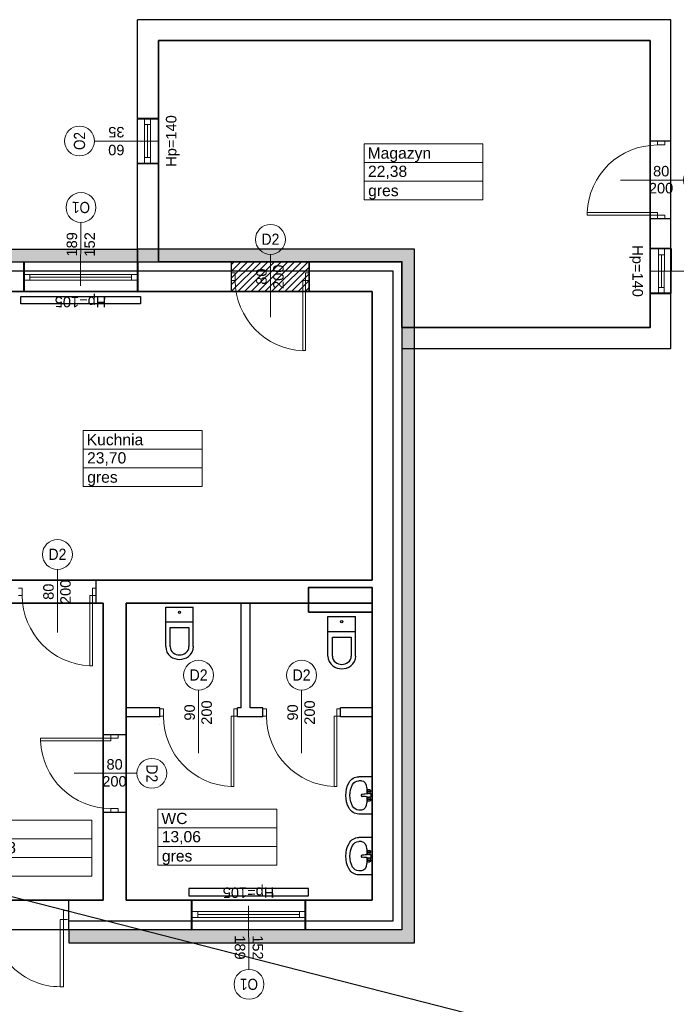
# Model space of a CAD drawing. Header units: millimetres. Extents: x -94648 to 68781, y -29623 to 11990.
# Tile 125 of 181: x 13471 to 14349, y -6382 to -5065. Entities that reach past the tile are written whole.
import ezdxf
from ezdxf.enums import TextEntityAlignment as Align

# ---------------------------------------------------------------- set-up
doc = ezdxf.new("R2010")
doc.units = ezdxf.units.MM
doc.linetypes.add('BUD', pattern=[0])
for name, color, linetype, lineweight in [('-DRZWI I OKNA', 4, 'Continuous', 5), ('A_POWTARZALNE$0$A21_DRZWI_OKNA', 153, 'Continuous', 15), ('A_POWTARZALNE$0$A30_OPIS_POM', 2, 'Continuous', 18), ('A_POWTARZALNE$0$DRZWI OPIS', 2, 'Continuous', 15), ('A_POWTARZALNE$0$OKNA OPIS', 153, 'Continuous', 20), ('A_POWTARZALNE$0$opisy drzwi okien', 3, 'Continuous', 15), ('K2', 35, 'Continuous', 35), ('Ściany', 7, 'Continuous', 40)]:
    doc.layers.add(name, color=color, linetype=linetype, lineweight=lineweight)
doc.layers.add('Area', color=6, linetype='Continuous', lineweight=35, plot=False)
doc.layers.add('HATCH', color=204, linetype='Continuous')
doc.layers.add('Sanitarne', color=2, linetype='Continuous')
doc.styles.add('A_POWTARZALNE$0$Arial', font='arial.ttf')
doc.styles.add('A_POWTARZALNE$0$ISO', font='arial.ttf')
doc.linetypes.add('TRACKS', pattern='A,3.81,[130,ltypeshp.shx,S=6.35,R=0,X=0,Y=0],3.81', length=7.62)

# ---------------------------------------------------------------- blocks, each defined once
blk = doc.blocks.new('A_POWTARZALNE$0$znak okna')
at = {"color": 8, "linetype": 'Continuous'}
blk.add_line((0, -85), (0, 0), dxfattribs=at)
at = {"layer": 'A_POWTARZALNE$0$opisy drzwi okien', "color": 8}
blk.add_circle((0, -105), 20, dxfattribs=at)
at = {"color": 8, "style": 'A_POWTARZALNE$0$ISO'}
for tag, rotation, p in [('HP', 360, (0, 5.5)), ('SO', 90, (-5, -50.3)), ('HO', 90, (18.8, -50.3))]:
    blk.add_attdef(tag, text='', height=14, rotation=rotation, dxfattribs=at).set_placement(p, align=Align.CENTER)
at = {"layer": 'A_POWTARZALNE$0$opisy drzwi okien', "color": 8, "style": 'A_POWTARZALNE$0$ISO', "width": 0.7927}
blk.add_attdef('OX', text='', height=15, dxfattribs=at).set_placement((-12, -112.5), (12, -112.5), align=Align.FIT)
blk = doc.blocks.new('A_POWTARZALNE$0$drzwi 145')
at = {"color": 8}
for p, q in [((-47.8, 94.4), (-47.8, 99.9)), ((-35.8, 94.4), (-47.8, 94.4)), ((-35.8, 99.9), (-35.8, 94.4)), ((-35.8, 94.4), (54.2, 94.4)), ((-35.8, 90), (-35.8, 94.4)), ((54.2, 90), (54.2, 94.4)), ((54.2, 90), (-35.8, 90)), ((-0.4, 0), (-79.7, 0)), ((-0.6, -35.2), (-35.8, -35.2)), ((-35.8, -35.2), (-35.8, -39.6)), ((-0.6, -39.6), (-0.6, -35.2)), ((-35.8, -39.6), (-47.8, -39.6)), ((-47.8, -39.6), (-47.8, -45.1)), ((-35.8, -45.1), (-35.8, -39.6)), ((-35.8, -39.6), (-0.6, -39.6))]:
    blk.add_line(p, q, dxfattribs=at)
for centre, radius, start, end in [((-35.7, 89.8), 89.8, 269.9239, 0.1174), ((-35.9, -35.2), 35.2, 0.0351, 89.9152)]:
    blk.add_arc(centre, radius, start, end, dxfattribs=at)
blk = doc.blocks.new('A_POWTARZALNE$0$drzwi 104 mur')
at = {"color": 8, "linetype": 'Continuous'}
for p, q in [((0.1, 47), (-93.8, 47)), ((-93.8, 43.5), (-93.8, 47)), ((0.1, 43.5), (-93.8, 43.5)), ((0.1, 47), (0.1, 52)), ((10.1, 47), (0.1, 47)), ((0.1, 43.5), (0.1, 47)), ((10.1, 52), (10.1, 47)), ((24.7, 0), (-24.7, 0)), ((10.1, -47), (0.1, -47)), ((0.1, -47), (0.1, -52)), ((10.1, -52), (10.1, -47))]:
    blk.add_line(p, q, dxfattribs=at)
blk.add_arc((0.1, 47), 94, 182.1338, 270, dxfattribs=at)
blk = doc.blocks.new('A_POWTARZALNE$0$znak drzwi')
at = {"color": 8, "linetype": 'ByBlock'}
blk.add_line((0, 84.2), (0, 0), dxfattribs=at)
at = {"layer": 'A_POWTARZALNE$0$opisy drzwi okien', "color": 8}
blk.add_circle((0, 104.2), 20, dxfattribs=at)
at = {"color": 8, "linetype": 'ByBlock', "style": 'A_POWTARZALNE$0$ISO'}
for tag, p in [('S', (-5, 54.2)), ('H', (17.7, 54.2))]:
    blk.add_attdef(tag, text='', height=14, rotation=90, dxfattribs=at).set_placement(p, align=Align.CENTER)
at = {"layer": 'A_POWTARZALNE$0$opisy drzwi okien', "color": 8, "style": 'A_POWTARZALNE$0$ISO', "width": 0.824464}
blk.add_attdef('DX', text='', height=15, dxfattribs=at).set_placement((-12, 96.7), (12, 96.7), align=Align.FIT)
blk = doc.blocks.new('A_POWTARZALNE$0$ddd')
at = {"color": 8}
for p, q in [((2946.6, 2004.6), (2946.6, 1929.6)), ((2946.6, 2004.6), (3105.6, 2004.6)), ((3105.6, 2004.6), (3105.6, 1929.6)), ((2946.6, 1979.6), (3105.6, 1979.6)), ((2946.6, 1954.6), (3105.6, 1954.6)), ((2946.6, 1929.6), (3105.6, 1929.6))]:
    blk.add_line(p, q, dxfattribs=at)
at = {"color": 8, "style": 'A_POWTARZALNE$0$Arial'}
for tag, p in [('NAZWA_POMIESZCZENIA', (2951.3, 1984.7)), ('POWIERZCHNIA', (2951.8, 1960.3)), ('RODZAJ_POSADZKI', (2952, 1934.5))]:
    blk.add_attdef(tag, p, '', height=15, dxfattribs=at)
blk = doc.blocks.new('A$C53951A9D')
at = {"layer": 'Sanitarne', "color": 8}
for p, q in [((0, 500), (178, 500)), ((0, 500), (0, 0)), ((143, 446), (178, 446)), ((18, 274), (17, 274)), ((17, 274), (17, 273)), ((18, 274), (17, 274)), ((17, 274), (17, 273)), ((17, 273), (17, 273)), ((17, 273), (17, 272)), ((17, 273), (17, 273)), ((17, 273), (17, 272)), ((17, 272), (17, 228)), ((19, 317), (18, 315)), ((18, 315), (18, 313)), ((18, 313), (18, 311)), ((30, 278), (18, 311)), ((18, 311), (19, 309)), ((30, 278), (18, 311)), ((19, 275), (18, 275)), ((18, 275), (18, 274)), ((19, 275), (18, 275)), ((18, 275), (18, 274)), ((18, 274), (18, 274)), ((18, 274), (18, 274)), ((19, 317), (23, 322)), ((19, 309), (21, 307)), ((20, 275), (19, 275)), ((19, 275), (19, 275)), ((20, 275), (19, 275)), ((19, 275), (19, 275)), ((32, 275), (20, 275)), ((21, 307), (23, 306)), ((24, 324), (23, 322)), ((23, 306), (26, 304)), ((26, 325), (24, 324)), ((29, 326), (26, 325)), ((26, 304), (30, 303)), ((32, 327), (29, 326)), ((30, 303), (34, 302)), ((30, 278), (31, 277)), ((30, 278), (31, 277)), ((31, 277), (31, 276)), ((31, 277), (31, 276)), ((31, 276), (33, 275)), ((31, 276), (33, 275)), ((35, 328), (32, 327)), ((32, 275), (32, 275)), ((33, 275), (34, 274)), ((33, 275), (34, 274)), ((34, 302), (38, 301)), ((34, 274), (36, 273)), ((34, 274), (36, 273)), ((38, 328), (35, 328)), ((36, 273), (38, 273)), ((36, 273), (38, 273)), ((42, 329), (38, 328)), ((38, 301), (42, 301)), ((38, 273), (40, 273)), ((38, 273), (40, 273)), ((40, 273), (42, 273)), ((40, 273), (42, 273)), ((45, 328), (42, 329)), ((42, 301), (46, 301)), ((42, 273), (44, 273)), ((42, 273), (44, 273)), ((44, 273), (46, 273)), ((44, 273), (46, 273)), ((49, 328), (45, 328)), ((46, 301), (50, 302)), ((46, 273), (48, 273)), ((46, 273), (48, 273)), ((48, 273), (50, 274)), ((48, 273), (50, 274)), ((52, 327), (49, 328)), ((50, 302), (54, 303)), ((50, 274), (51, 275)), ((50, 274), (51, 275)), ((51, 275), (52, 276)), ((51, 275), (52, 276)), ((55, 326), (52, 327)), ((52, 276), (53, 277)), ((54, 275), (52, 275)), ((52, 275), (52, 275)), ((53, 277), (54, 278)), ((54, 278), (65, 311)), ((54, 303), (57, 304)), ((54, 275), (54, 275)), ((55, 275), (54, 275)), ((54, 275), (54, 275)), ((57, 325), (55, 326)), ((55, 275), (62, 272)), ((59, 324), (57, 325)), ((57, 304), (60, 306)), ((61, 322), (59, 324)), ((60, 306), (63, 307)), ((64, 317), (61, 322)), ((61, 272), (73, 269)), ((63, 307), (64, 309)), ((65, 315), (64, 317)), ((64, 309), (65, 311)), ((66, 313), (65, 315)), ((65, 311), (66, 313)), ((72, 349), (72, 270)), ((73, 269), (90, 267)), ((90, 267), (111, 265)), ((111, 265), (134, 263)), ((17, 228), (17, 227)), ((17, 228), (17, 227)), ((17, 227), (17, 227)), ((17, 227), (17, 227)), ((17, 227), (18, 226)), ((17, 227), (17, 227)), ((17, 227), (17, 227)), ((17, 227), (18, 226)), ((18, 226), (18, 226)), ((18, 226), (18, 225)), ((18, 226), (18, 226)), ((18, 226), (18, 225)), ((18, 225), (19, 225)), ((18, 225), (19, 225)), ((30, 222), (18, 189)), ((19, 191), (18, 189)), ((19, 191), (18, 189)), ((18, 189), (18, 187)), ((18, 187), (18, 185)), ((18, 185), (19, 183)), ((19, 225), (19, 225)), ((19, 225), (20, 225)), ((19, 225), (19, 225)), ((19, 225), (20, 225)), ((21, 193), (19, 191)), ((21, 193), (19, 191)), ((19, 183), (23, 178)), ((20, 225), (32, 225)), ((23, 194), (21, 193)), ((23, 194), (21, 193)), ((26, 196), (23, 194)), ((26, 196), (23, 194)), ((23, 178), (24, 177)), ((24, 177), (26, 175)), ((30, 197), (26, 196)), ((30, 197), (26, 196)), ((26, 175), (29, 174)), ((29, 174), (32, 173)), ((31, 223), (30, 222)), ((31, 223), (30, 222)), ((34, 198), (30, 197)), ((34, 198), (30, 197)), ((33, 225), (31, 224)), ((33, 225), (31, 224)), ((31, 224), (31, 223)), ((31, 224), (31, 223)), ((32, 225), (32, 225)), ((32, 173), (35, 172)), ((34, 226), (33, 225)), ((34, 226), (33, 225)), ((36, 227), (34, 226)), ((36, 227), (34, 226)), ((38, 199), (34, 198)), ((38, 199), (34, 198)), ((35, 172), (38, 172)), ((38, 227), (36, 227)), ((38, 227), (36, 227)), ((40, 227), (38, 227)), ((40, 227), (38, 227)), ((42, 199), (38, 199)), ((42, 199), (38, 199)), ((38, 172), (42, 172)), ((42, 227), (40, 227)), ((42, 227), (40, 227)), ((44, 227), (42, 227)), ((44, 227), (42, 227)), ((46, 199), (42, 199)), ((46, 199), (42, 199)), ((42, 172), (45, 172)), ((46, 227), (44, 227)), ((46, 227), (44, 227)), ((45, 172), (49, 172)), ((48, 227), (46, 227)), ((48, 227), (46, 227)), ((50, 198), (46, 199)), ((50, 198), (46, 199)), ((50, 226), (48, 227)), ((50, 226), (48, 227)), ((49, 172), (52, 173)), ((51, 225), (50, 226)), ((51, 225), (50, 226)), ((54, 197), (50, 198)), ((54, 197), (50, 198)), ((52, 224), (51, 225)), ((52, 224), (51, 225)), ((52, 225), (54, 225)), ((52, 225), (54, 225)), ((52, 225), (52, 225)), ((53, 223), (52, 224)), ((53, 223), (52, 224)), ((52, 173), (55, 174)), ((54, 222), (53, 223)), ((54, 222), (53, 223)), ((54, 225), (54, 225)), ((54, 225), (55, 225)), ((54, 225), (54, 225)), ((54, 225), (55, 225)), ((54, 222), (65, 189)), ((57, 196), (54, 197)), ((57, 196), (54, 197)), ((55, 225), (62, 228)), ((55, 225), (62, 228)), ((55, 174), (57, 175)), ((60, 194), (57, 196)), ((60, 194), (57, 196)), ((57, 175), (59, 177)), ((59, 177), (61, 178)), ((63, 193), (60, 194)), ((61, 228), (73, 231)), ((64, 183), (61, 178)), ((64, 191), (63, 193)), ((65, 189), (64, 191)), ((64, 183), (65, 185)), ((66, 187), (65, 189)), ((65, 185), (66, 187)), ((72, 230), (72, 151)), ((72, 151), (72, 151)), ((73, 231), (90, 233)), ((90, 233), (111, 235)), ((111, 235), (134, 237)), ((134, 263), (136, 263)), ((134, 263), (136, 263)), ((136, 237), (134, 237)), ((136, 237), (134, 237)), ((136, 263), (138, 262)), ((136, 263), (136, 263)), ((136, 263), (138, 262)), ((136, 263), (136, 263)), ((138, 238), (136, 237)), ((138, 238), (136, 237)), ((136, 237), (136, 237)), ((136, 237), (136, 237)), ((138, 262), (140, 261)), ((140, 239), (138, 238)), ((140, 239), (138, 238)), ((140, 261), (142, 260)), ((142, 240), (140, 239)), ((142, 260), (143, 258)), ((142, 260), (143, 258)), ((143, 242), (142, 240)), ((143, 242), (142, 240)), ((143, 258), (144, 257)), ((143, 258), (144, 257)), ((144, 243), (143, 242)), ((144, 243), (143, 242)), ((144, 257), (145, 254)), ((144, 257), (145, 254)), ((144, 256), (145, 255)), ((145, 246), (144, 243)), ((145, 246), (144, 243)), ((145, 245), (144, 244)), ((145, 255), (146, 253)), ((145, 254), (146, 252)), ((145, 254), (146, 252)), ((146, 248), (145, 246)), ((146, 248), (145, 246)), ((146, 247), (145, 245)), ((146, 253), (146, 252)), ((146, 252), (146, 250)), ((146, 252), (146, 250)), ((146, 252), (146, 250)), ((146, 250), (146, 248)), ((146, 250), (146, 248)), ((146, 250), (146, 248)), ((146, 248), (146, 247)), ((0, 0), (178, 0)), ((143, 54), (178, 54))]:
    blk.add_line(p, q, dxfattribs=at)
for centre, major_axis, ratio, start_param, end_param in [((143, 349), (0, -96.6), 0.732363, 3.141593, 4.712389), ((178, 349), (0, 151), 0.975758, 5.209364, 6.283185), ((178, 349), (0, 96.6), 0.975758, 5.209364, 6.283185), ((0, 250), (0, 359), 0.975758, 4.215414, 5.209364), ((0, 250), (0, 304), 0.975758, 4.215414, 5.209364), ((143, 151), (0, -96.6), 0.732363, 4.712389, 6.283185), ((178, 151), (0, 96.6), 0.975758, 3.141593, 4.215414), ((178, 151), (0, 151), 0.975758, 3.141593, 4.215414)]:
    blk.add_ellipse(centre, major_axis=major_axis, ratio=ratio, start_param=start_param, end_param=end_param, dxfattribs=at)
blk = doc.blocks.new('A$C5772454B')
at = {"layer": 'Sanitarne', "color": 8}
for p, q in [((0, 169), (0, 699)), ((0, 699), (370, 699)), ((370, 169), (370, 699)), ((0, 499), (370, 499)), ((60, 169), (60, 424)), ((60, 424), (310, 424)), ((310, 424), (310, 169))]:
    blk.add_line(p, q, dxfattribs=at)
blk.add_ellipse((185, 630), major_axis=(-15.3, 0), ratio=0.999954, dxfattribs=at)
for centre, major_axis, start_param, end_param in [((163, 169), (-163, 0), 0, 0.927295), ((163, 169), (-103, 0), 0, 0.927295), ((208, 169), (-103, 0), 2.214297, 3.141593), ((208, 169), (-163, 0), 2.214297, 3.141593), ((185, 199), (-200, 0), 0.927363, 2.214297), ((185, 199), (-140, 0), 0.927295, 2.214297)]:
    blk.add_ellipse(centre, major_axis=major_axis, ratio=0.999954, start_param=start_param, end_param=end_param, dxfattribs=at)

msp = doc.modelspace()

# ---------------------------------------------------------------- hatches: boundary and pattern name
at = {"layer": 'HATCH'}
h = msp.add_hatch(dxfattribs=at)
h.set_pattern_fill('HONEY', color=256)
edge = h.paths.add_edge_path()
edge.add_line((13628.23155, -5388.71781), (12835.03039, -5388.29531))
edge.add_line((12835.03039, -5388.29531), (12835.03039, -5371.29531))
edge.add_line((12835.03039, -5371.29531), (13628.23155, -5371.29531))
edge.add_line((13628.23155, -5371.29531), (13628.23155, -5388.29531))
h = msp.add_hatch(dxfattribs=at)
h.set_pattern_fill('HONEY', color=256)
h.paths.add_polyline_path([(13628.23155, -5371.29531), (13628.23155, -5388.29531), (13982.03039, -5388.29531), (13982.03039, -6282.29531), (13536.0865, -6282.29531), (13536.0865, -6299.29531), (13982.03039, -6299.29531), (13999.03039, -6299.29531), (13999.03039, -5388.29531), (13999.03039, -5371.29531)])
h = msp.add_hatch(dxfattribs=at)
h.set_pattern_fill('ANSI31', color=256, scale=2)
h.paths.add_polyline_path([(13754.03038, -5388.29531), (13858.03039, -5388.29531), (13858.03039, -5428.29531), (13754.03038, -5428.29531)])

# ---------------------------------------------------------------- linework, layer by layer
at = {"layer": '-DRZWI I OKNA'}
for p, q in [((13628.14666, -5256.7798), (13628.23155, -5196.77717)), ((13637.57963, -5196.81598), (13637.43442, -5256.73483)), ((13645.57963, -5196.81598), (13645.43442, -5256.69638)), ((13656.23155, -5196.64386), (13656.66241, -5256.64214)), ((13645.57963, -5204.81598), (13637.57963, -5204.81598)), ((13641.57963, -5204.81598), (13641.43442, -5248.69638)), ((13645.43442, -5248.69638), (13637.43442, -5248.69638)), ((14314.48261, -5430.93062), (14314.05174, -5370.93234)), ((14325.13453, -5430.75849), (14325.27973, -5370.87809)), ((14333.13453, -5430.75849), (14333.27973, -5370.83965)), ((14342.5675, -5370.79467), (14342.48261, -5430.7973)), ((14325.27973, -5378.87809), (14333.27973, -5378.87809)), ((14329.13453, -5422.75849), (14329.27973, -5378.87809)), ((13628.23155, -5388.71781), (13476.23282, -5388.12038)), ((13476.23498, -5405.16614), (13628.1525, -5405.16614)), ((13476.23498, -5413.16614), (13628.11406, -5413.16614)), ((13484.23498, -5413.16614), (13484.23498, -5405.16614)), ((13484.23498, -5409.16614), (13620.11406, -5409.16614)), ((13620.11406, -5413.16614), (13620.11406, -5405.16614)), ((14325.13453, -5422.75849), (14333.13453, -5422.75849)), ((13476.03193, -5428.41909), (13628.02885, -5429.00056)), ((13700.83013, -6242.29531), (13852.82705, -6241.71385)), ((13701.03319, -6257.54827), (13852.91226, -6257.54827)), ((13701.03319, -6265.54827), (13852.9507, -6265.54827)), ((13709.03319, -6257.54827), (13709.03319, -6265.54827)), ((13709.03319, -6261.54827), (13844.91226, -6261.54827)), ((13844.91226, -6257.54827), (13844.91226, -6265.54827)), ((13853.02975, -6281.99659), (13701.03102, -6282.59403))]:
    msp.add_line(p, q, dxfattribs=at)
at = {"linetype": 'BUD'}
for p, q in [((13942.03039, -5814.29531), (13573.0338, -5814.29531)), ((13582.03039, -5845.29531), (13573.0338, -5845.29531)), ((13582.03039, -6020.71501), (13582.03039, -5845.29531)), ((13857.03039, -5845.29531), (13613.03039, -5845.29531)), ((13613.03039, -6020.71501), (13613.03039, -5845.29531)), ((13767.03039, -5985.29531), (13767.03039, -5845.29531)), ((13779.03039, -5985.29531), (13779.03039, -5845.29531)), ((13657.92843, -5985.29531), (13613.03039, -5985.29531)), ((13767.03039, -5985.29531), (13761.92843, -5985.29531)), ((13795.74153, -5985.29531), (13779.03039, -5985.29531)), ((13942.03039, -5985.29531), (13899.74154, -5985.29531)), ((13657.92843, -5997.29531), (13613.03039, -5997.29531)), ((13795.74153, -5997.29531), (13761.92843, -5997.29531)), ((13942.03039, -5997.29531), (13899.74154, -5997.29531)), ((13582.03039, -6242.29531), (13582.03039, -6124.71501)), ((13613.03039, -6242.29531), (13613.03039, -6124.71501)), ((13536.0865, -6242.29531), (13582.03039, -6242.29531))]:
    msp.add_line(p, q, dxfattribs=at)
for points in [[(14342.03039, -5504.50731), (14342.03039, -5064.50731), (13628.23155, -5064.50731)], [(13628.23155, -5388.71781), (13628.23155, -5064.50731)], [(13656.23155, -5388.71781), (13656.23155, -5092.50731)], [(14314.03039, -5476.50731), (14314.03039, -5092.50731), (13656.23155, -5092.50731)], [(14342.03039, -5227.13082), (14314.03039, -5227.13082)], [(14342.03039, -5331.13082), (14314.03039, -5331.13082)], [(12835.03039, -5388.29531), (13628.23155, -5388.29531)], [(13656.23155, -5388.29531), (13754.03038, -5388.29531)], [(13754.03038, -5428.29534), (13754.03038, -5388.29531)], [(13858.03039, -5428.29531), (13858.03039, -5388.29531)], [(13858.03039, -5388.29531), (13982.03039, -5388.29531), (13982.03039, -5476.50731)], [(13340.03039, -5428.29531), (13754.03038, -5428.29531)], [(13858.03039, -5428.29531), (13942.03039, -5428.29531)], [(13942.03039, -5814.29531), (13942.03039, -5428.29531)], [(13982.03039, -5476.50731), (14314.03039, -5476.50731)], [(13982.03039, -5504.50731), (13982.03039, -6282.29531), (13536.0865, -6282.29531)], [(13982.03039, -5504.50731), (14342.03039, -5504.50731)], [(13573.0338, -5845.29531), (13573.0338, -5814.29531)], [(13942.03039, -5857.29531), (13857.03039, -5857.29531), (13857.03039, -5845.29531)], [(13942.03039, -6242.29531), (13942.03039, -5857.29531)], [(13657.92843, -5997.29532), (13657.92843, -5985.29532)], [(13761.92843, -5997.29531), (13761.92843, -5985.29531)], [(13795.74153, -5997.29532), (13795.74153, -5985.29532)], [(13899.74154, -5997.29531), (13899.74154, -5985.29531)], [(13657.92843, -6006.79534), (13657.92843, -6006.79531)], [(13795.74153, -6006.79534), (13795.74153, -6006.79531)], [(13582.03036, -6020.71501), (13613.03039, -6020.71501)], [(13582.03039, -6124.71501), (13613.03039, -6124.71501)], [(13536.0865, -6282.29531), (13536.0865, -6242.29531)], [(13613.03039, -6242.29531), (13942.03039, -6242.29531)]]:
    msp.add_lwpolyline(points, dxfattribs=at)
msp.add_lwpolyline([(12181.03039, -5388.29531), (13982.03039, -5388.29531), (13982.03039, -6282.29531), (12181.03039, -6282.29531)], close=True)
msp.add_lwpolyline([(59278.94003, -17934.92661), (13345.34021, -6208.92836)])
at = {"layer": 'Area', "linetype": 'BUD'}
for points in [[(13656.23155, -5092.50731), (14314.03039, -5092.50731), (14314.03039, -5476.50731), (13982.03039, -5476.50731), (13982.03039, -5388.29531), (13656.23155, -5388.29531)], [(13942.03039, -5428.29531), (13328.03039, -5428.29531), (13328.03039, -5814.29531), (13942.03039, -5814.29531)], [(13328.03039, -5845.29531), (13582.03039, -5845.29531), (13582.03039, -6242.29531), (13328.03039, -6242.29531)], [(13613.03039, -5845.29531), (13942.03039, -5845.29531), (13942.03039, -6242.29531), (13613.03039, -6242.29531)]]:
    msp.add_lwpolyline(points, close=True, dxfattribs=at)
at = {"layer": 'HATCH'}
for points in [[(13628.23155, -5388.71781), (12835.03039, -5388.29531), (12835.03039, -5371.29531), (13628.23155, -5371.29531), (13628.23155, -5388.29531)], [(13628.23155, -5371.29531), (13628.23155, -5388.29531), (13982.03039, -5388.29531), (13982.03039, -6282.29531), (13536.0865, -6282.29531), (13536.0865, -6299.29531), (13982.03039, -6299.29531), (13999.03039, -6299.29531), (13999.03039, -5388.29531), (13999.03039, -5371.29531), (13628.23155, -5371.29531)]]:
    msp.add_lwpolyline(points, dxfattribs=at)
at = {"layer": 'HATCH', "linetype": 'TRACKS'}
msp.add_lwpolyline([(12835.03039, -5400.29531), (13970.03039, -5400.29531), (13970.03039, -6270.29531), (13536.0865, -6270.29531)], dxfattribs=at)
at = {"layer": 'HATCH'}
msp.add_lwpolyline([(13754.03038, -5388.29531), (13858.03039, -5388.29531), (13858.03039, -5428.29531), (13754.03038, -5428.29531)], close=True, dxfattribs=at)
at = {"layer": 'K2', "linetype": 'BUD'}
msp.add_lwpolyline([(13857.03039, -5857.29531), (13942.03039, -5857.29531), (13942.03039, -5824.04694), (13857.03039, -5824.04694)], close=True, dxfattribs=at)
at = {"layer": 'Sanitarne', "linetype": 'BUD'}
for points in [[(13472.03039, -5444.70982), (13472.03039, -5434.70982), (13632.03039, -5434.70982), (13632.03039, -5444.70982)], [(13696.82859, -6226.58604), (13696.82859, -6236.58604), (13856.82859, -6236.58604), (13856.82859, -6226.58604)]]:
    msp.add_lwpolyline(points, close=True, dxfattribs=at)
at = {"layer": 'Ściany'}
for p, q in [((13628.23155, -5196.77717), (13656.22616, -5196.64389)), ((13628.68377, -5256.77722), (13656.66241, -5256.64214)), ((14342.03039, -5370.79725), (14314.05174, -5370.93234)), ((13476.23282, -5388.12038), (13476.03193, -5428.41909)), ((13628.23155, -5388.71781), (13628.02885, -5429.00056)), ((14342.48261, -5430.7973), (14314.488, -5430.93059)), ((13701.03102, -6282.59403), (13700.83013, -6242.29531)), ((13853.02975, -6281.99659), (13852.82705, -6241.71385))]:
    msp.add_line(p, q, dxfattribs=at)

# ---------------------------------------------------------------- block references
at = {"layer": 'A_POWTARZALNE$0$A21_DRZWI_OKNA', "xscale": -1}
for p, rotation in [((14323.76583, -5279.13082), 180.0000142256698), ((13806.03039, -5413.43967), 270.0000142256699), ((13521.0338, -5834.93967), 270.0000142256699), ((13709.92843, -5996.43967), 270.0000142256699), ((13847.74153, -5996.43967), 270.0000142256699)]:
    msp.add_blockref('A_POWTARZALNE$0$drzwi 104 mur', p, dxfattribs=dict(at, rotation=rotation))
at = {"layer": 'A_POWTARZALNE$0$A21_DRZWI_OKNA'}
for name, p, rotation in [('A_POWTARZALNE$0$drzwi 104 mur', (13592.38602, -6072.71503), 359.9999857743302), ('A_POWTARZALNE$0$drzwi 145', (13434.69142, -6304.12388), 269.9999991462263)]:
    msp.add_blockref(name, p, dxfattribs=dict(at, rotation=rotation))
at = {"layer": 'A_POWTARZALNE$0$A30_OPIS_POM'}
ref = msp.add_blockref('A_POWTARZALNE$0$ddd', (10984.83773, -7235.11232), dxfattribs=at)
ref.add_attrib('NAZWA_POMIESZCZENIA', 'Magazyn', (13936.0972, -5250.44044), dxfattribs={"layer": '0', "height": 15, "rotation": 0, "style": 'A_POWTARZALNE$0$Arial'})
ref.add_attrib('POWIERZCHNIA', '22,38', (13936.60876, -5274.81625), dxfattribs={"layer": '0', "height": 15, "rotation": 0, "style": 'A_POWTARZALNE$0$Arial'})
ref.add_attrib('RODZAJ_POSADZKI', 'gres', (13936.82837, -5300.58234), dxfattribs={"layer": '0', "height": 15, "rotation": 0, "style": 'A_POWTARZALNE$0$Arial'})
ref = msp.add_blockref('A_POWTARZALNE$0$ddd', (10608.9156, -7618.46503), dxfattribs=at)
ref.add_attrib('NAZWA_POMIESZCZENIA', 'Kuchnia', (13560.17507, -5633.79315), dxfattribs={"layer": '0', "height": 15, "rotation": 0, "style": 'A_POWTARZALNE$0$Arial'})
ref.add_attrib('POWIERZCHNIA', '23,70', (13560.68662, -5658.16896), dxfattribs={"layer": '0', "height": 15, "rotation": 0, "style": 'A_POWTARZALNE$0$Arial'})
ref.add_attrib('RODZAJ_POSADZKI', 'gres', (13560.90624, -5683.93505), dxfattribs={"layer": '0', "height": 15, "rotation": 0, "style": 'A_POWTARZALNE$0$Arial'})
ref = msp.add_blockref('A_POWTARZALNE$0$ddd', (10708.8472, -8125.25293), dxfattribs=at)
ref.add_attrib('NAZWA_POMIESZCZENIA', 'WC', (13660.10667, -6140.58105), dxfattribs={"layer": '0', "height": 15, "rotation": 0, "style": 'A_POWTARZALNE$0$Arial'})
ref.add_attrib('POWIERZCHNIA', '13,06', (13660.61822, -6164.95686), dxfattribs={"layer": '0', "height": 15, "rotation": 0, "style": 'A_POWTARZALNE$0$Arial'})
ref.add_attrib('RODZAJ_POSADZKI', 'gres', (13660.83784, -6190.72295), dxfattribs={"layer": '0', "height": 15, "rotation": 0, "style": 'A_POWTARZALNE$0$Arial'})
ref = msp.add_blockref('A_POWTARZALNE$0$ddd', (10461.32417, -8139.85839), dxfattribs=at)
ref.add_attrib('NAZWA_POMIESZCZENIA', 'Hol', (13412.58364, -6155.18652), dxfattribs={"layer": '0', "height": 15, "rotation": 0, "style": 'A_POWTARZALNE$0$Arial'})
ref.add_attrib('POWIERZCHNIA', '10,08', (13413.09519, -6179.56233), dxfattribs={"layer": '0', "height": 15, "rotation": 0, "style": 'A_POWTARZALNE$0$Arial'})
ref.add_attrib('RODZAJ_POSADZKI', 'gres', (13413.31481, -6205.32841), dxfattribs={"layer": '0', "height": 15, "rotation": 0, "style": 'A_POWTARZALNE$0$Arial'})
at = {"layer": 'A_POWTARZALNE$0$DRZWI OPIS'}
ref = msp.add_blockref('A_POWTARZALNE$0$znak drzwi', (14274.59237, -5279.13109), dxfattribs=dict(at, rotation=270.0001772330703))
ref.add_attrib('H', '200', dxfattribs={"layer": '0', "color": 0, "linetype": 'ByBlock', "height": 14, "rotation": 0.00017722, "style": 'A_POWTARZALNE$0$ISO'}).set_placement((14328.7486, -5296.86169), align=Align.CENTER)
ref.add_attrib('S', '80', dxfattribs={"layer": '0', "color": 0, "linetype": 'ByBlock', "height": 14, "rotation": 0.00017722, "style": 'A_POWTARZALNE$0$ISO'}).set_placement((14328.92042, -5274.13092), align=Align.CENTER)
ref.add_attrib('DX', 'D2', dxfattribs={"layer": 'A_POWTARZALNE$0$opisy drzwi okien', "height": 15, "rotation": 270.00017723, "style": 'A_POWTARZALNE$0$ISO', "width": 0.895951}).set_placement((14371.51453, -5267.13079), (14371.51461, -5291.13079), align=Align.FIT)
ref = msp.add_blockref('A_POWTARZALNE$0$znak drzwi', (13806.03065, -5462.61314), dxfattribs=dict(at, rotation=0.000177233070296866))
ref.add_attrib('H', '200', dxfattribs={"layer": '0', "color": 0, "linetype": 'ByBlock', "height": 14, "rotation": 90.00017722, "style": 'A_POWTARZALNE$0$ISO'}).set_placement((13823.76125, -5408.45691), align=Align.CENTER)
ref.add_attrib('S', '80', dxfattribs={"layer": '0', "color": 0, "linetype": 'ByBlock', "height": 14, "rotation": 90.00017722, "style": 'A_POWTARZALNE$0$ISO'}).set_placement((13801.03048, -5408.28509), align=Align.CENTER)
ref.add_attrib('DX', 'D2', dxfattribs={"layer": 'A_POWTARZALNE$0$opisy drzwi okien', "height": 15, "rotation": 0.00017723, "style": 'A_POWTARZALNE$0$ISO', "width": 0.895951}).set_placement((13794.03035, -5365.69097), (13818.03035, -5365.6909), align=Align.FIT)
ref = msp.add_blockref('A_POWTARZALNE$0$znak drzwi', (13521.03407, -5884.11314), dxfattribs=dict(at, rotation=0.000177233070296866))
ref.add_attrib('H', '200', dxfattribs={"layer": '0', "color": 0, "linetype": 'ByBlock', "height": 14, "rotation": 90.00017722, "style": 'A_POWTARZALNE$0$ISO'}).set_placement((13538.76467, -5829.95691), align=Align.CENTER)
ref.add_attrib('S', '80', dxfattribs={"layer": '0', "color": 0, "linetype": 'ByBlock', "height": 14, "rotation": 90.00017722, "style": 'A_POWTARZALNE$0$ISO'}).set_placement((13516.0339, -5829.78509), align=Align.CENTER)
ref.add_attrib('DX', 'D2', dxfattribs={"layer": 'A_POWTARZALNE$0$opisy drzwi okien', "height": 15, "rotation": 0.00017723, "style": 'A_POWTARZALNE$0$ISO', "width": 0.895951}).set_placement((13509.03377, -5787.19097), (13533.03377, -5787.1909), align=Align.FIT)
ref = msp.add_blockref('A_POWTARZALNE$0$znak drzwi', (13709.9287, -6045.61314), dxfattribs=dict(at, rotation=0.000177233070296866))
ref.add_attrib('H', '200', dxfattribs={"layer": '0', "color": 0, "linetype": 'ByBlock', "height": 14, "rotation": 90.00017722, "style": 'A_POWTARZALNE$0$ISO'}).set_placement((13727.6593, -5991.45691), align=Align.CENTER)
ref.add_attrib('S', '90', dxfattribs={"layer": '0', "color": 0, "linetype": 'ByBlock', "height": 14, "rotation": 90.00017722, "style": 'A_POWTARZALNE$0$ISO'}).set_placement((13704.92853, -5991.28509), align=Align.CENTER)
ref.add_attrib('DX', 'D2', dxfattribs={"layer": 'A_POWTARZALNE$0$opisy drzwi okien', "height": 15, "rotation": 0.00017723, "style": 'A_POWTARZALNE$0$ISO', "width": 0.895951}).set_placement((13697.9284, -5948.69097), (13721.9284, -5948.6909), align=Align.FIT)
ref = msp.add_blockref('A_POWTARZALNE$0$znak drzwi', (13847.7418, -6045.61314), dxfattribs=dict(at, rotation=0.000177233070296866))
ref.add_attrib('H', '200', dxfattribs={"layer": '0', "color": 0, "linetype": 'ByBlock', "height": 14, "rotation": 90.00017722, "style": 'A_POWTARZALNE$0$ISO'}).set_placement((13865.4724, -5991.45691), align=Align.CENTER)
ref.add_attrib('S', '90', dxfattribs={"layer": '0', "color": 0, "linetype": 'ByBlock', "height": 14, "rotation": 90.00017722, "style": 'A_POWTARZALNE$0$ISO'}).set_placement((13842.74163, -5991.28509), align=Align.CENTER)
ref.add_attrib('DX', 'D2', dxfattribs={"layer": 'A_POWTARZALNE$0$opisy drzwi okien', "height": 15, "rotation": 0.00017723, "style": 'A_POWTARZALNE$0$ISO', "width": 0.895951}).set_placement((13835.7415, -5948.69097), (13859.7415, -5948.6909), align=Align.FIT)
ref = msp.add_blockref('A_POWTARZALNE$0$znak drzwi', (13543.21255, -6072.71528), dxfattribs=dict(at, rotation=270.0001772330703))
ref.add_attrib('H', '200', dxfattribs={"layer": '0', "color": 0, "linetype": 'ByBlock', "height": 14, "rotation": 0.00017722, "style": 'A_POWTARZALNE$0$ISO'}).set_placement((13597.36878, -6090.44588), align=Align.CENTER)
ref.add_attrib('S', '80', dxfattribs={"layer": '0', "color": 0, "linetype": 'ByBlock', "height": 14, "rotation": 0.00017722, "style": 'A_POWTARZALNE$0$ISO'}).set_placement((13597.54061, -6067.71511), align=Align.CENTER)
ref.add_attrib('DX', 'D2', dxfattribs={"layer": 'A_POWTARZALNE$0$opisy drzwi okien', "height": 15, "rotation": 270.00017723, "style": 'A_POWTARZALNE$0$ISO', "width": 0.895951}).set_placement((13640.13472, -6060.71498), (13640.1348, -6084.71498), align=Align.FIT)
at = {"layer": 'A_POWTARZALNE$0$OKNA OPIS'}
ref = msp.add_blockref('A_POWTARZALNE$0$znak okna', (13655.51872, -5226.81521), dxfattribs=dict(at, xscale=-1, rotation=270.0001772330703))
ref.add_attrib('HP', 'Hp=140', dxfattribs={"layer": '0', "height": 14, "rotation": 90.00017723, "style": 'A_POWTARZALNE$0$ISO'}).set_placement((13680.20429, -5226.81514), align=Align.CENTER)
ref.add_attrib('HO', '35', dxfattribs={"layer": '0', "height": 14, "rotation": 180.00017722, "style": 'A_POWTARZALNE$0$ISO'}).set_placement((13599.93254, -5207.99206), align=Align.CENTER)
ref.add_attrib('SO', '60', dxfattribs={"layer": '0', "height": 14, "rotation": 180.00017722, "style": 'A_POWTARZALNE$0$ISO'}).set_placement((13599.86488, -5231.81538), align=Align.CENTER)
ref.add_attrib('OX', 'O2', dxfattribs={"layer": 'A_POWTARZALNE$0$opisy drzwi okien', "height": 15, "rotation": 90.00017723, "style": 'A_POWTARZALNE$0$ISO', "width": 0.858565}).set_placement((13558.02899, -5238.81551), (13558.02892, -5214.81551), align=Align.FIT)
ref = msp.add_blockref('A_POWTARZALNE$0$znak okna', (13552.07833, -5420.71387), dxfattribs=dict(at, rotation=179.7270350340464))
ref.add_attrib('HP', 'Hp=105', dxfattribs={"layer": '0', "height": 14, "rotation": 179.72703503, "style": 'A_POWTARZALNE$0$ISO'}).set_placement((13552.00917, -5435.22874), align=Align.CENTER)
ref.add_attrib('HO', '189', dxfattribs={"layer": '0', "height": 14, "rotation": 89.72703504, "style": 'A_POWTARZALNE$0$ISO'}).set_placement((13547.33843, -5365.10454), align=Align.CENTER)
ref.add_attrib('SO', '152', dxfattribs={"layer": '0', "height": 14, "rotation": 89.72703504, "style": 'A_POWTARZALNE$0$ISO'}).set_placement((13571.16181, -5365.1503), align=Align.CENTER)
ref.add_attrib('OX', 'O1', dxfattribs={"layer": 'A_POWTARZALNE$0$opisy drzwi okien', "height": 15, "rotation": 179.72703503, "style": 'A_POWTARZALNE$0$ISO', "width": 0.858565}).set_placement((13564.61415, -5308.27232), (13540.61442, -5308.15798), align=Align.FIT)
ref = msp.add_blockref('A_POWTARZALNE$0$znak okna', (14315.19544, -5400.75926), dxfattribs=dict(at, xscale=-1, rotation=90.0001772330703))
ref.add_attrib('HP', 'Hp=140', dxfattribs={"layer": '0', "height": 14, "rotation": 270.00017723, "style": 'A_POWTARZALNE$0$ISO'}).set_placement((14290.50987, -5400.75934), align=Align.CENTER)
ref.add_attrib('HO', '35', dxfattribs={"layer": '0', "height": 14, "rotation": 0.00017722, "style": 'A_POWTARZALNE$0$ISO'}).set_placement((14370.78161, -5419.58242), align=Align.CENTER)
ref.add_attrib('SO', '60', dxfattribs={"layer": '0', "height": 14, "rotation": 0.00017722, "style": 'A_POWTARZALNE$0$ISO'}).set_placement((14370.84928, -5395.75909), align=Align.CENTER)
ref.add_attrib('OX', 'O2', dxfattribs={"layer": 'A_POWTARZALNE$0$opisy drzwi okien', "height": 15, "rotation": 270.00017723, "style": 'A_POWTARZALNE$0$ISO', "width": 0.858565}).set_placement((14412.68517, -5388.75896), (14412.68524, -5412.75896), align=Align.FIT)
ref = msp.add_blockref('A_POWTARZALNE$0$znak okna', (13776.87653, -6250.00053), dxfattribs=dict(at, xscale=-1, rotation=0.2729649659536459))
ref.add_attrib('HP', 'Hp=105', dxfattribs={"layer": '0', "height": 14, "rotation": 180.27296497, "style": 'A_POWTARZALNE$0$ISO'}).set_placement((13776.75892, -6225.31525), align=Align.CENTER)
ref.add_attrib('HO', '189', dxfattribs={"layer": '0', "height": 14, "rotation": 270.27296496, "style": 'A_POWTARZALNE$0$ISO'}).set_placement((13758.31824, -6305.6757), align=Align.CENTER)
ref.add_attrib('SO', '152', dxfattribs={"layer": '0', "height": 14, "rotation": 270.27296496, "style": 'A_POWTARZALNE$0$ISO'}).set_placement((13782.14161, -6305.62994), align=Align.CENTER)
ref.add_attrib('OX', 'O1', dxfattribs={"layer": 'A_POWTARZALNE$0$opisy drzwi okien', "height": 15, "rotation": 180.27296497, "style": 'A_POWTARZALNE$0$ISO', "width": 0.858565}).set_placement((13789.34085, -6347.43203), (13765.34112, -6347.54636), align=Align.FIT)
at = {"layer": 'Sanitarne', "yscale": 0.1, "zscale": 0.1}
for name, p, xscale in [('A$C5772454B', (13665.87736, -5920.15205), 0.1), ('A$C5772454B', (13883.0428, -5932.84197), 0.1), ('A$C53951A9D', (13942.03039, -6127.22554), -0.1), ('A$C53951A9D', (13942.03039, -6208.60666), -0.1)]:
    msp.add_blockref(name, p, dxfattribs=dict(at, xscale=xscale))

doc.saveas('drawing.dxf')
